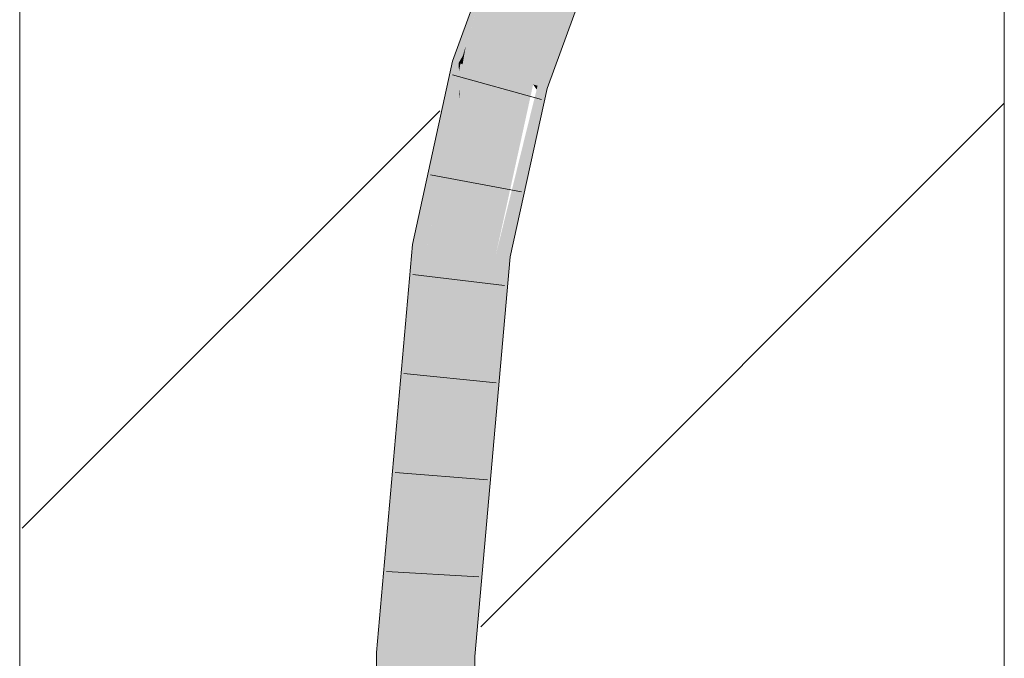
# Model space of a CAD drawing. Extents: x -620 to 3480, y 62 to 1102.
# Tile 230 of 256: x 178.28 to 180.78, y 873.2 to 874.82. Entities that reach past the tile are written whole.
import ezdxf
from ezdxf.lldxf.tags import DXFTag

# ---------------------------------------------------------------- set-up
doc = ezdxf.new("R2010")
doc.units = 0
doc.layers.get('0').update_dxf_attribs({"lineweight": 13})
doc.layers.add('E_Detail_Linie_Text_Bem', color=7, linetype='Continuous', lineweight=13)
for name, color, linetype, lineweight, true_color in [('E_Detail_Wandschraffur', 7, 'Continuous', 5, 0xc0c0c0), ('E_Leerrohr 25-A06G9STU8I', 7, 'Continuous', 9, 0xff8000), ('E_Leerrohr 25-Shading', 7, 'Continuous', 9, 0xff8000)]:
    doc.layers.add(name, color=color, linetype=linetype, lineweight=lineweight, true_color=true_color)
tags = doc.linetypes.add('fein_strichliert', pattern=[4, 1, -2, 1]).pattern_tags.tags
tags[8:9] = [DXFTag(74, 4), DXFTag(75, 0), DXFTag(340, '0'), DXFTag(46, 0.0), DXFTag(50, 0.0), DXFTag(44, 0.0), DXFTag(45, 0.0)]
tags[6:7] = [DXFTag(74, 4), DXFTag(75, 0), DXFTag(340, '0'), DXFTag(46, 0.0), DXFTag(50, 0.0), DXFTag(44, 0.0), DXFTag(45, 0.0)]
tags[4:5] = [DXFTag(74, 4), DXFTag(75, 0), DXFTag(340, '0'), DXFTag(46, 0.0), DXFTag(50, 0.0), DXFTag(44, 0.0), DXFTag(45, 0.0)]

# ---------------------------------------------------------------- blocks, each defined once
blk = doc.blocks.new('Shading-A06G9SG58I', base_point=(245.9355, 771.2183))
at = {"layer": 'E_Leerrohr 25-Shading', "color": 43, "true_color": 0xd7ab7f}
for points in [[(179.564, 875.1011), (179.5413, 875.111), (179.4183, 874.7021), (179.4372, 874.7719)], [(179.5413, 875.111), (179.5304, 875.1157), (179.4372, 874.7719)], [(179.5149, 875.0732), (179.4372, 874.7719), (179.5304, 875.1157)], [(179.5149, 875.0732), (179.4172, 874.751), (179.4372, 874.7719), (179.414, 874.7332)], [(179.5025, 875.0391), (179.4255, 874.7932), (179.5149, 875.0732), (179.4198, 874.7597)], [(179.5025, 875.0391), (179.3831, 874.7122), (179.3988, 874.7077)], [(179.7365, 875.0263), (179.7262, 875.0308), (179.5882, 874.6533)], [(179.7565, 875.0176), (179.7365, 875.0263), (179.5995, 874.6501), (179.5882, 874.6533)], [(179.5995, 874.6501), (179.6234, 874.6432), (179.7565, 875.0176), (179.7598, 875.0162)], [(179.4255, 874.7932), (179.3988, 874.7077), (179.4198, 874.7597), (179.4094, 874.7254)], [(179.4091, 874.7048), (179.4156, 874.7029), (179.414, 874.7332), (179.4366, 874.7708)], [(179.4172, 874.751), (179.4094, 874.7254), (179.414, 874.7332)], [(179.4156, 874.7029), (179.416, 874.7028), (179.4366, 874.7708), (179.4372, 874.7719)], [(179.4183, 874.7021), (179.4372, 874.7719), (179.416, 874.7028)], [(179.4094, 874.7254), (179.3988, 874.7077), (179.4036, 874.7063)], [(179.4094, 874.7254), (179.4036, 874.7063), (179.414, 874.7332), (179.4091, 874.7048)], [(179.3988, 874.7077), (179.3831, 874.7122), (179.2932, 874.2458), (179.308, 874.368)], [(179.3988, 874.7077), (179.2932, 874.2458), (179.3108, 874.2436)], [(179.3306, 874.3104), (179.4, 874.6861), (179.337, 874.3819), (179.3988, 874.7077)], [(179.4036, 874.7063), (179.3988, 874.7077), (179.4, 874.6861)], [(179.4091, 874.7048), (179.4036, 874.7063), (179.4024, 874.642), (179.4, 874.6861)], [(179.4028, 874.6337), (179.4156, 874.7029), (179.4024, 874.642), (179.4091, 874.7048)], [(179.4029, 874.6317), (179.416, 874.7028), (179.4028, 874.6337), (179.4156, 874.7029)], [(179.4029, 874.6317), (179.4183, 874.7021), (179.416, 874.7028)], [(179.3289, 874.2927), (179.4, 874.6861), (179.3306, 874.3104)], [(179.4, 874.6861), (179.3289, 874.2927), (179.4024, 874.642), (179.3997, 874.6166)], [(179.5995, 874.6501), (179.5882, 874.6533), (179.5971, 874.6404)], [(179.6234, 874.6432), (179.5995, 874.6501), (179.6165, 874.6118), (179.5971, 874.6404)], [(179.3997, 874.6166), (179.3997, 874.6169), (179.4024, 874.642), (179.4028, 874.6337)], [(179.3997, 874.6169), (179.4029, 874.6317), (179.4028, 874.6337)], [(179.6165, 874.6118), (179.5971, 874.6404), (179.5109, 874.2181), (179.4934, 874.2203)], [(179.6131, 874.5963), (179.6165, 874.6118), (179.5124, 874.2179), (179.5109, 874.2181)], [(179.543, 874.2763), (179.6131, 874.5963), (179.5266, 874.2161), (179.5124, 874.2179)], [(179.318, 874.2427), (179.3306, 874.3104), (179.3108, 874.2436), (179.337, 874.3819)], [(179.308, 874.368), (179.2817, 874.2473), (179.2932, 874.2458)], [(179.3289, 874.2927), (179.3306, 874.3104), (179.318, 874.2427)], [(179.5266, 874.2161), (179.5297, 874.2156), (179.543, 874.2763)], [(179.2817, 874.2473), (179.1906, 873.2111), (179.2467, 873.4309), (179.2272, 873.2097)], [(179.2932, 874.2458), (179.2817, 874.2473), (179.2468, 873.4319), (179.2467, 873.4309)], [(179.2467, 873.4309), (179.318, 874.2427), (179.3108, 874.2436)], [(179.3108, 874.2436), (179.2932, 874.2458), (179.2468, 873.4319)], [(179.4822, 873.9542), (179.4934, 874.2203), (179.4183, 873.3666)], [(179.4598, 873.4212), (179.5297, 874.2156), (179.4736, 873.7502), (179.5266, 874.2161)], [(179.4736, 873.7502), (179.5266, 874.2161), (179.4809, 873.9237), (179.5124, 874.2179)], [(179.5124, 874.2179), (179.5109, 874.2181), (179.4809, 873.9237), (179.4822, 873.9542)], [(179.5109, 874.2181), (179.4934, 874.2203), (179.4822, 873.9542)], [(179.4822, 873.9542), (179.4039, 873.2025), (179.4809, 873.9237)], [(179.4039, 873.2025), (179.4822, 873.9542), (179.4183, 873.3666)], [(179.4039, 873.2025), (179.4175, 873.2558), (179.4809, 873.9237), (179.4736, 873.7502)], [(179.4736, 873.7502), (179.43, 873.3664), (179.4598, 873.4212), (179.4457, 873.366)], [(179.4376, 873.2012), (179.4404, 873.201), (179.4598, 873.4212)], [(179.4542, 873.3657), (179.4598, 873.4212), (179.4457, 873.366)], [(179.4114, 873.2022), (179.4457, 873.366), (179.4175, 873.2558)], [(179.4114, 873.2022), (179.4376, 873.2012), (179.4457, 873.366), (179.4542, 873.3657)], [(179.43, 873.3664), (179.4175, 873.2558), (179.4457, 873.366)], [(179.4175, 873.2558), (179.4039, 873.2025), (179.4114, 873.2022)], [(179.2285, 872.7429), (179.1906, 873.2111), (179.2206, 872.0703), (179.1938, 872.0698)], [(179.1906, 873.2111), (179.2285, 872.7429), (179.2272, 873.2097)], [(179.4111, 873.1143), (179.4039, 873.2025), (179.4072, 872.0739)], [(179.4114, 873.2022), (179.4039, 873.2025), (179.4111, 873.1143)], [(179.4376, 873.2012), (179.4114, 873.2022), (179.4418, 872.7385), (179.4111, 873.1143)], [(179.4418, 872.7385), (179.4404, 873.201), (179.4376, 873.2012)]]:
    blk.add_solid(points, dxfattribs=at)
at = {"layer": 'E_Leerrohr 25-Shading', "color": 31, "true_color": 0xfabd7f}
for points in [[(179.564, 875.1011), (179.4183, 874.7021), (179.5672, 875.0997), (179.4751, 874.6858)], [(179.4751, 874.6858), (179.5033, 874.6777), (179.5672, 875.0997), (179.6451, 875.0659)], [(179.5033, 874.6777), (179.5882, 874.6533), (179.6451, 875.0659), (179.7262, 875.0308)], [(179.4183, 874.7021), (179.4029, 874.6317), (179.4057, 874.2315), (179.3627, 874.2369)], [(179.4751, 874.6858), (179.4183, 874.7021), (179.4057, 874.2315)], [(179.5033, 874.6777), (179.4751, 874.6858), (179.4057, 874.2315)], [(179.4057, 874.2315), (179.4934, 874.2203), (179.5033, 874.6777), (179.5882, 874.6533)], [(179.4029, 874.6317), (179.318, 874.2427), (179.3627, 874.2369)], [(179.3174, 873.9767), (179.318, 874.2427), (179.234, 873.2094), (179.2467, 873.4309)], [(179.3244, 874.2419), (179.318, 874.2427), (179.3174, 873.9767)], [(179.3299, 873.3692), (179.3627, 874.2369), (179.3174, 873.9767), (179.3244, 874.2419)], [(179.4057, 874.2315), (179.3627, 874.2369), (179.3299, 873.3692)], [(179.4057, 874.2315), (179.3299, 873.3692), (179.4934, 874.2203), (179.4183, 873.3666)], [(179.3174, 873.9767), (179.234, 873.2094), (179.2972, 873.2068)], [(179.3155, 873.2061), (179.3174, 873.9767), (179.2972, 873.2068)], [(179.3299, 873.3692), (179.3174, 873.9767), (179.3155, 873.2061)], [(179.2467, 873.4309), (179.2272, 873.2097), (179.234, 873.2094)], [(179.3299, 873.3692), (179.3155, 873.2061), (179.4183, 873.3666), (179.4039, 873.2025)], [(179.2272, 873.2097), (179.2285, 872.7429), (179.234, 873.2094)], [(179.234, 873.2094), (179.2285, 872.7429), (179.2972, 873.2068), (179.2989, 873.1174)], [(179.2989, 873.1174), (179.3155, 873.2061), (179.2972, 873.2068)], [(179.3155, 873.2061), (179.2989, 873.1174), (179.3188, 872.0722)], [(179.3188, 872.0722), (179.4072, 872.0739), (179.3155, 873.2061), (179.4039, 873.2025)]]:
    blk.add_solid(points, dxfattribs=at)
blk = doc.blocks.new('Referenz-A06G9STY8I')
at = {"layer": 'E_Detail_Linie_Text_Bem', "linetype": 'Continuous', "ltscale": 0.13}
for p, q in [((178.2845, 865.0403), (178.2845, 876.8403)), ((180.7845, 876.8403), (180.7845, 836.8403))]:
    blk.add_line(p, q, dxfattribs=at)
at = {"layer": 'E_Detail_Wandschraffur', "linetype": 'ByBlock', "ltscale": 0.13}
blk.add_line((179.4555, 873.2766), (180.7845, 874.6057), dxfattribs=at)
at = {"layer": 'E_Detail_Wandschraffur', "linetype": 'fein_strichliert', "ltscale": 0.13}
blk.add_line((178.2911, 873.5265), (179.3511, 874.5865), dxfattribs=at)
at = {"layer": 'E_Leerrohr 25-A06G9STU8I', "linetype": 'Continuous', "ltscale": 0.13}
for p, q in [((179.3831, 874.7122), (179.5304, 875.1157)), ((179.6234, 874.6432), (179.7598, 875.0162)), ((179.2817, 874.2473), (179.3831, 874.7122)), ((179.6097, 874.6154), (179.3832, 874.6778)), ((179.5297, 874.2157), (179.6234, 874.6432)), ((179.5586, 874.3807), (179.3276, 874.424)), ((179.1906, 873.2111), (179.2817, 874.2473)), ((179.4404, 873.2011), (179.5297, 874.2157)), ((179.5158, 874.1425), (179.2825, 874.1708)), ((179.4942, 873.8959), (179.2603, 873.9193)), ((179.4725, 873.6494), (179.2382, 873.6678)), ((179.4507, 873.4028), (179.2161, 873.4163)), ((179.1938, 872.0698), (179.1906, 873.2111)), ((179.4438, 872.0746), (179.4404, 873.2011))]:
    blk.add_line(p, q, dxfattribs=at)

msp = doc.modelspace()

# ---------------------------------------------------------------- block references
at = {"color": 8, "lineweight": 25, "ltscale": 0.25, "true_color": 0x808080}
msp.add_blockref('Referenz-A06G9STY8I', (0, 0), dxfattribs=at)
msp.add_blockref('Shading-A06G9SG58I', (245.9355, 771.2183))

doc.saveas('drawing.dxf')
